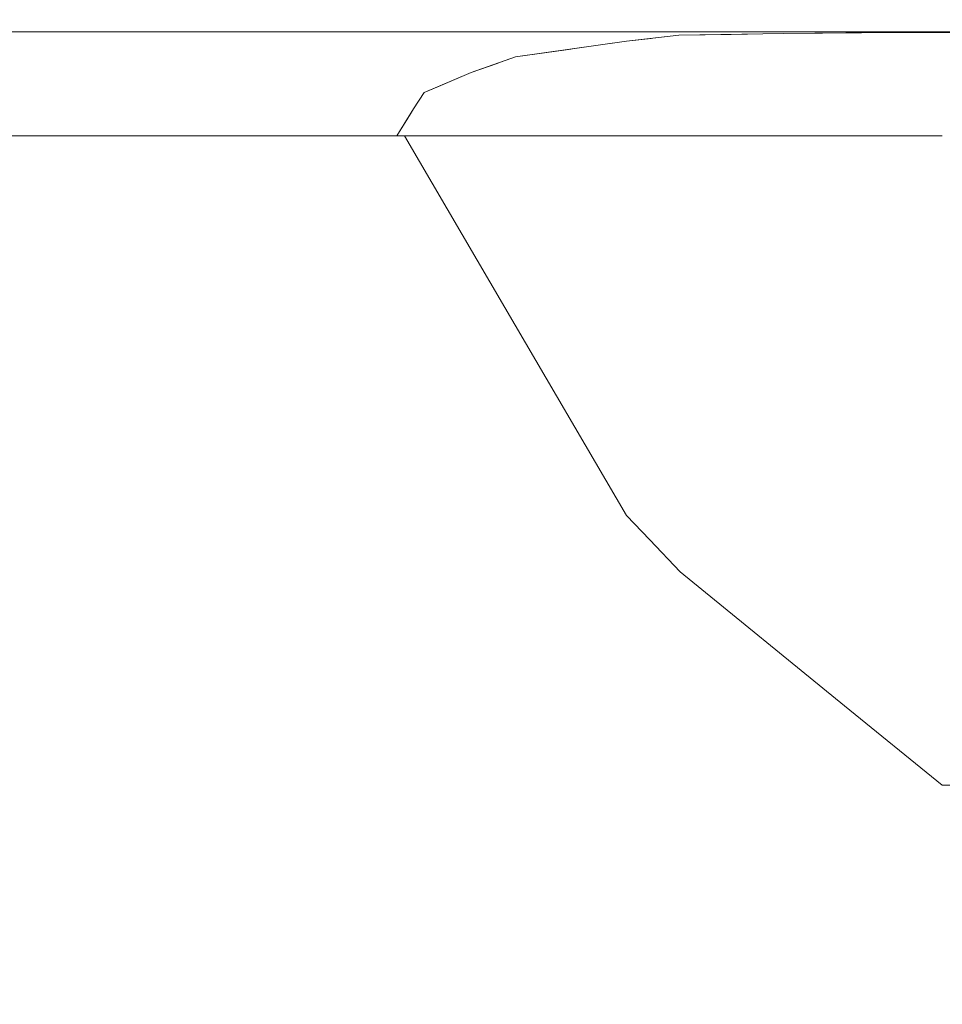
# Model space of a CAD drawing. Header units: millimetres. Extents: x 58537 to 97688, y -8921 to 14216.
# Tile 79 of 189: x 68624 to 68663, y 810 to 851. Entities that reach past the tile are written whole.
import ezdxf

# ---------------------------------------------------------------- set-up
doc = ezdxf.new("R2010")
doc.units = ezdxf.units.MM
doc.header["$MEASUREMENT"] = 0
doc.linetypes.add('Wipeout_Contour', pattern=[1000, 0, -1000])
doc.layers.add('Nowe_A-Armatura', color=7, linetype='Continuous')
doc.layers.add('Nowe_A-Wymiary-Zewnętrzne', color=7, linetype='Continuous')
doc.layers.add('Nowe_A-Armatura_Nr_pióra__1', color=7, linetype='Continuous', lineweight=13)
doc.layers.add('Nowe_A-Wymiary-Zewnętrzne_Nr_pióra__46', color=5, linetype='Continuous', lineweight=15)
doc.layers.add('Nowe_A-Wymiary-Zewnętrzne_Nr_pióra__45', color=7, linetype='Continuous', lineweight=15, true_color=0x40a5ff)
doc.layers.add('Nowe_A-Wymiary-Zewnętrzne_Nr_pióra__85', color=7, linetype='Continuous', lineweight=13, true_color=0x80c2ff)
doc.styles.add('STYL_AUTOMATYCZNY_2', font='arial.ttf')
doc.dimstyles.new('STYL_AUTOMATYCZNY__1', dxfattribs={"dimtxt": 125, "dimasz": 47.5, "dimexe": 0.18, "dimexo": 20, "dimgap": 0, "dimtad": 1, "dimdec": 1, "dimlfac": 0.1, "dimzin": 0, "dimdsep": 46, "dimtxsty": 'STYL_AUTOMATYCZNY_2', "dimblk": 'ARROWHEAD_11', "dimblk1": 'ARROWHEAD_11', "dimblk2": 'ARROWHEAD_11', "dimcen": 0.09, "dimclrd": 256, "dimclre": 256, "dimclrt": 5, "dimadec": 1, "dimazin": 0, "dimtfac": 1, "dimtdec": 4, "dimtmove": 0, "dimatfit": 3, "dimfxl": 0, "dimtolj": 1, "dimtzin": 0, "dimarcsym": 0})

# ---------------------------------------------------------------- blocks, each defined once
blk = doc.blocks.new('ElemPrzekroju_385')
at = {"color": 254, "linetype": 'Wipeout_Contour', "lineweight": 0, "ltscale": 205882.231009}
blk.add_wipeout([(68618.31, 849.85), (68624.32, 849.85), (68624.32, 850)], dxfattribs=at).dxf.layer = 'Nowe_A-Armatura'
at = {"color": 254, "linetype": 'Wipeout_Contour', "lineweight": 0, "ltscale": 343356.500531}
blk.add_wipeout([(68662.69, 849.998), (68659.922, 849.966), (68669.13, 849.96), (68673.32, 849.998), (68664.893, 849.998)], dxfattribs=at).dxf.layer = 'Nowe_A-Armatura'
at = {"color": 254, "linetype": 'Wipeout_Contour', "lineweight": 0, "ltscale": 205882.096466}
blk.add_wipeout([(68618.31, 845.67), (68624.32, 845.67), (68624.32, 847.47)], dxfattribs=at).dxf.layer = 'Nowe_A-Armatura'
at = {"color": 254, "linetype": 'Wipeout_Contour', "lineweight": 0, "ltscale": 274654.936642}
blk.add_wipeout([(68662.69, 827.54), (68651.782, 827.54), (68658.624, 821.973), (68662.69, 818.665)], dxfattribs=at).dxf.layer = 'Nowe_A-Armatura'
at = {"color": 254, "linetype": 'Wipeout_Contour', "lineweight": 0, "ltscale": 205877.235636}
blk.add_wipeout([(68624.32, 850), (68618.31, 850), (68618.31, 849.85)], dxfattribs=at).dxf.layer = 'Nowe_A-Armatura'
at = {"color": 254, "linetype": 'Wipeout_Contour', "lineweight": 0, "ltscale": 274654.973338}
blk.add_wipeout([(68656.1, 849.85), (68662.69, 849.85), (68658.397, 849.948), (68656.1, 849.921)], dxfattribs=at).dxf.layer = 'Nowe_A-Armatura'
at = {"color": 254, "linetype": 'Wipeout_Contour', "lineweight": 0, "ltscale": 205877.121388}
blk.add_wipeout([(68624.32, 847.47), (68618.31, 847.47), (68618.31, 845.67)], dxfattribs=at).dxf.layer = 'Nowe_A-Armatura'
at = {"color": 254, "linetype": 'Wipeout_Contour', "lineweight": 0, "ltscale": 274687.294744}
blk.add_wipeout([(68670.565, 826.868), (68662.69, 827.54), (68662.69, 818.665), (68671.519, 818.665)], dxfattribs=at).dxf.layer = 'Nowe_A-Armatura'
at = {"color": 254, "linetype": 'Wipeout_Contour', "lineweight": 0, "ltscale": 274664.394462}
blk.add_wipeout([(68658.397, 849.948), (68662.69, 849.85), (68662.69, 849.964), (68659.922, 849.966)], dxfattribs=at).dxf.layer = 'Nowe_A-Armatura'
at = {"color": 254, "linetype": 'Wipeout_Contour', "lineweight": 0, "ltscale": 205882.159156}
blk.add_wipeout([(68618.31, 847.47), (68624.32, 847.47), (68624.32, 848.95)], dxfattribs=at).dxf.layer = 'Nowe_A-Armatura'
at = {"color": 254, "linetype": 'Wipeout_Contour', "lineweight": 0, "ltscale": 206018.208267}
blk.add_wipeout([(68662.69, 827.54), (68670.565, 826.868), (68670.487, 827.54)], dxfattribs=at).dxf.layer = 'Nowe_A-Armatura'
at = {"color": 254, "linetype": 'Wipeout_Contour', "lineweight": 0, "ltscale": 274674.583165}
blk.add_wipeout([(68662.978, 849.964), (68662.69, 849.964), (68662.69, 849.85), (68664.36, 849.85)], dxfattribs=at).dxf.layer = 'Nowe_A-Armatura'
at = {"color": 254, "linetype": 'Wipeout_Contour', "lineweight": 0, "ltscale": 205877.180191}
blk.add_wipeout([(68624.32, 848.95), (68618.31, 848.95), (68618.31, 847.47)], dxfattribs=at).dxf.layer = 'Nowe_A-Armatura'
at = {"color": 254, "linetype": 'Wipeout_Contour', "lineweight": 0, "ltscale": 343290.55463}
blk.add_wipeout([(68649.56, 845.67), (68649.56, 829.878), (68650.52, 828.867), (68651.782, 827.54), (68662.69, 827.54)], dxfattribs=at).dxf.layer = 'Nowe_A-Armatura'
at = {"color": 254, "linetype": 'Wipeout_Contour', "lineweight": 0, "ltscale": 206217.404763}
blk.add_wipeout([(68873.559, 850), (68662.69, 850), (68664.893, 849.998)], dxfattribs=at).dxf.layer = 'Nowe_A-Armatura'
at = {"color": 254, "linetype": 'Wipeout_Contour', "lineweight": 0, "ltscale": 205882.206874}
blk.add_wipeout([(68618.31, 848.95), (68624.32, 848.95), (68624.32, 849.85)], dxfattribs=at).dxf.layer = 'Nowe_A-Armatura'
at = {"color": 254, "linetype": 'Wipeout_Contour', "lineweight": 0, "ltscale": 205900.385076}
blk.add_wipeout([(68624.32, 845.67), (68630.46, 845.67), (68630.46, 847.47)], dxfattribs=at).dxf.layer = 'Nowe_A-Armatura'
at = {"color": 254, "linetype": 'Wipeout_Contour', "lineweight": 0, "ltscale": 205989.847381}
blk.add_wipeout([(68662.69, 827.54), (68662.69, 845.67), (68649.56, 845.67)], dxfattribs=at).dxf.layer = 'Nowe_A-Armatura'
at = {"color": 254, "linetype": 'Wipeout_Contour', "lineweight": 0, "ltscale": 274658.512502}
blk.add_wipeout([(68662.69, 850), (68656.1, 850), (68656.1, 849.921), (68662.546, 849.997)], dxfattribs=at).dxf.layer = 'Nowe_A-Armatura'
at = {"color": 254, "linetype": 'Wipeout_Contour', "lineweight": 0, "ltscale": 205877.220774}
blk.add_wipeout([(68624.32, 849.85), (68618.31, 849.85), (68618.31, 848.95)], dxfattribs=at).dxf.layer = 'Nowe_A-Armatura'
at = {"color": 254, "linetype": 'Wipeout_Contour', "lineweight": 0, "ltscale": 205895.280005}
blk.add_wipeout([(68630.46, 847.47), (68624.32, 847.47), (68624.32, 845.67)], dxfattribs=at).dxf.layer = 'Nowe_A-Armatura'
at = {"color": 254, "linetype": 'Wipeout_Contour', "lineweight": 0, "ltscale": 274604.052301}
blk.add_wipeout([(68640.323, 845.67), (68644.501, 838.527), (68649.56, 829.878), (68649.56, 845.67)], dxfattribs=at).dxf.layer = 'Nowe_A-Armatura'
at = {"color": 254, "linetype": 'Wipeout_Contour', "lineweight": 0, "ltscale": 343358.977775}
blk.add_wipeout([(68667.421, 845.263), (68662.69, 845.67), (68662.69, 827.54), (68670.487, 827.54), (68670.42, 828.12)], dxfattribs=at).dxf.layer = 'Nowe_A-Armatura'
at = {"color": 254, "linetype": 'Wipeout_Contour', "lineweight": 0, "ltscale": 205900.447761}
blk.add_wipeout([(68624.32, 847.47), (68630.46, 847.47), (68630.46, 848.95)], dxfattribs=at).dxf.layer = 'Nowe_A-Armatura'
at = {"color": 254, "linetype": 'Wipeout_Contour', "lineweight": 0, "ltscale": 205912.439958}
blk.add_wipeout([(68624.32, 827.54), (68636.72, 827.54), (68636.72, 845.67)], dxfattribs=at).dxf.layer = 'Nowe_A-Armatura'
at = {"color": 254, "linetype": 'Wipeout_Contour', "lineweight": 0, "ltscale": 206012.597876}
blk.add_wipeout([(68667.35, 845.67), (68662.69, 845.67), (68667.421, 845.263)], dxfattribs=at).dxf.layer = 'Nowe_A-Armatura'
at = {"color": 254, "linetype": 'Wipeout_Contour', "lineweight": 0, "ltscale": 205895.338803}
blk.add_wipeout([(68630.46, 848.95), (68624.32, 848.95), (68624.32, 847.47)], dxfattribs=at).dxf.layer = 'Nowe_A-Armatura'
at = {"color": 254, "linetype": 'Wipeout_Contour', "lineweight": 0, "ltscale": 205991.028191}
blk.add_wipeout([(68662.69, 845.67), (68656.1, 847.47), (68656.1, 845.67)], dxfattribs=at).dxf.layer = 'Nowe_A-Armatura'
at = {"color": 254, "linetype": 'Wipeout_Contour', "lineweight": 0, "ltscale": 205901.273982}
blk.add_wipeout([(68636.72, 845.67), (68624.32, 845.67), (68624.32, 827.54)], dxfattribs=at).dxf.layer = 'Nowe_A-Armatura'
at = {"layer": 'Nowe_A-Armatura_Nr_pióra__1', "color": 7, "linetype": 'Continuous', "lineweight": 13}
blk.add_line((68624.32, 845.67), (68618.31, 845.67), dxfattribs=at)
at = {"color": 254, "linetype": 'Wipeout_Contour', "lineweight": 0, "ltscale": 205900.495474}
blk.add_wipeout([(68624.32, 848.95), (68630.46, 848.95), (68630.46, 849.85)], dxfattribs=at).dxf.layer = 'Nowe_A-Armatura'
at = {"color": 254, "linetype": 'Wipeout_Contour', "lineweight": 0, "ltscale": 205919.043658}
blk.add_wipeout([(68630.46, 845.67), (68636.72, 845.67), (68636.72, 847.47)], dxfattribs=at).dxf.layer = 'Nowe_A-Armatura'
at = {"color": 254, "linetype": 'Wipeout_Contour', "lineweight": 0, "ltscale": 205996.652288}
blk.add_wipeout([(68662.69, 845.67), (68662.69, 847.47), (68656.1, 847.47)], dxfattribs=at).dxf.layer = 'Nowe_A-Armatura'
at = {"color": 254, "linetype": 'Wipeout_Contour', "lineweight": 0, "ltscale": 274599.837157}
blk.add_wipeout([(68636.72, 827.54), (68649.56, 827.54), (68649.56, 829.878), (68644.501, 838.527)], dxfattribs=at).dxf.layer = 'Nowe_A-Armatura'
at = {"color": 254, "linetype": 'Wipeout_Contour', "lineweight": 0, "ltscale": 205895.379382}
blk.add_wipeout([(68630.46, 849.85), (68624.32, 849.85), (68624.32, 848.95)], dxfattribs=at).dxf.layer = 'Nowe_A-Armatura'
at = {"color": 254, "linetype": 'Wipeout_Contour', "lineweight": 0, "ltscale": 205913.818593}
blk.add_wipeout([(68636.72, 847.47), (68630.46, 847.47), (68630.46, 845.67)], dxfattribs=at).dxf.layer = 'Nowe_A-Armatura'
at = {"color": 254, "linetype": 'Wipeout_Contour', "lineweight": 0, "ltscale": 205971.359685}
blk.add_wipeout([(68656.1, 845.67), (68649.56, 847.47), (68649.56, 845.67)], dxfattribs=at).dxf.layer = 'Nowe_A-Armatura'
at = {"color": 254, "linetype": 'Wipeout_Contour', "lineweight": 0, "ltscale": 274680.689702}
blk.add_wipeout([(68667.016, 847.433), (68662.69, 847.47), (68662.69, 845.67), (68667.35, 845.67)], dxfattribs=at).dxf.layer = 'Nowe_A-Armatura'
at = {"color": 254, "linetype": 'Wipeout_Contour', "lineweight": 0, "ltscale": 205966.901989}
blk.add_wipeout([(68649.56, 827.54), (68651.782, 827.54), (68650.52, 828.867)], dxfattribs=at).dxf.layer = 'Nowe_A-Armatura'
at = {"layer": 'Nowe_A-Armatura_Nr_pióra__1', "color": 7, "linetype": 'Continuous', "lineweight": 13}
blk.add_line((68630.46, 845.67), (68624.32, 845.67), dxfattribs=at)
at = {"color": 254, "linetype": 'Wipeout_Contour', "lineweight": 0, "ltscale": 205900.519607}
blk.add_wipeout([(68624.32, 849.85), (68630.46, 849.85), (68630.46, 850)], dxfattribs=at).dxf.layer = 'Nowe_A-Armatura'
at = {"color": 254, "linetype": 'Wipeout_Contour', "lineweight": 0, "ltscale": 205919.106337}
blk.add_wipeout([(68630.46, 847.47), (68636.72, 847.47), (68636.72, 848.95)], dxfattribs=at).dxf.layer = 'Nowe_A-Armatura'
at = {"color": 254, "linetype": 'Wipeout_Contour', "lineweight": 0, "ltscale": 205976.933788}
blk.add_wipeout([(68649.56, 847.47), (68656.1, 845.67), (68656.1, 847.47)], dxfattribs=at).dxf.layer = 'Nowe_A-Armatura'
at = {"color": 254, "linetype": 'Wipeout_Contour', "lineweight": 0, "ltscale": 206011.911461}
blk.add_wipeout([(68662.69, 847.47), (68667.016, 847.433), (68667.01, 847.47)], dxfattribs=at).dxf.layer = 'Nowe_A-Armatura'
at = {"color": 254, "linetype": 'Wipeout_Contour', "lineweight": 0, "ltscale": 205965.14733}
blk.add_wipeout([(68649.56, 829.878), (68649.56, 827.54), (68650.52, 828.867)], dxfattribs=at).dxf.layer = 'Nowe_A-Armatura'
at = {"color": 254, "linetype": 'Wipeout_Contour', "lineweight": 0, "ltscale": 205895.394243}
blk.add_wipeout([(68630.46, 850), (68624.32, 850), (68624.32, 849.85)], dxfattribs=at).dxf.layer = 'Nowe_A-Armatura'
at = {"color": 254, "linetype": 'Wipeout_Contour', "lineweight": 0, "ltscale": 205913.877386}
blk.add_wipeout([(68636.72, 848.95), (68630.46, 848.95), (68630.46, 847.47)], dxfattribs=at).dxf.layer = 'Nowe_A-Armatura'
at = {"color": 254, "linetype": 'Wipeout_Contour', "lineweight": 0, "ltscale": 205991.090848}
blk.add_wipeout([(68662.69, 847.47), (68656.1, 848.95), (68656.1, 847.47)], dxfattribs=at).dxf.layer = 'Nowe_A-Armatura'
at = {"color": 254, "linetype": 'Wipeout_Contour', "lineweight": 0, "ltscale": 205951.901163}
blk.add_wipeout([(68649.56, 845.67), (68643.1, 847.47), (68643.1, 845.67)], dxfattribs=at).dxf.layer = 'Nowe_A-Armatura'
at = {"layer": 'Nowe_A-Armatura_Nr_pióra__1', "color": 7, "linetype": 'Continuous', "lineweight": 13}
blk.add_line((68618.31, 850), (68624.32, 850), dxfattribs=at)
at = {"color": 254, "linetype": 'Wipeout_Contour', "lineweight": 0, "ltscale": 205919.154046}
blk.add_wipeout([(68630.46, 848.95), (68636.72, 848.95), (68636.72, 849.85)], dxfattribs=at).dxf.layer = 'Nowe_A-Armatura'
at = {"color": 254, "linetype": 'Wipeout_Contour', "lineweight": 0, "ltscale": 205996.711057}
blk.add_wipeout([(68662.69, 847.47), (68662.69, 848.95), (68656.1, 848.95)], dxfattribs=at).dxf.layer = 'Nowe_A-Armatura'
at = {"color": 254, "linetype": 'Wipeout_Contour', "lineweight": 0, "ltscale": 205957.395276}
blk.add_wipeout([(68643.1, 847.47), (68649.56, 845.67), (68649.56, 847.47)], dxfattribs=at).dxf.layer = 'Nowe_A-Armatura'
at = {"layer": 'Nowe_A-Armatura_Nr_pióra__1', "color": 7, "linetype": 'Continuous', "lineweight": 13}
blk.add_line((68662.69, 845.67), (68649.56, 845.67), dxfattribs=at)
at = {"color": 254, "linetype": 'Wipeout_Contour', "lineweight": 0, "ltscale": 205913.917961}
blk.add_wipeout([(68636.72, 849.85), (68630.46, 849.85), (68630.46, 848.95)], dxfattribs=at).dxf.layer = 'Nowe_A-Armatura'
at = {"color": 254, "linetype": 'Wipeout_Contour', "lineweight": 0, "ltscale": 205971.422348}
blk.add_wipeout([(68656.1, 847.47), (68649.56, 848.95), (68649.56, 847.47)], dxfattribs=at).dxf.layer = 'Nowe_A-Armatura'
at = {"color": 254, "linetype": 'Wipeout_Contour', "lineweight": 0, "ltscale": 274679.550557}
blk.add_wipeout([(68665.966, 848.927), (68662.69, 848.95), (68662.69, 847.47), (68667.01, 847.47)], dxfattribs=at).dxf.layer = 'Nowe_A-Armatura'
at = {"color": 254, "linetype": 'Wipeout_Contour', "lineweight": 0, "ltscale": 205939.552926}
blk.add_wipeout([(68640.005, 845.67), (68643.1, 845.67), (68640.467, 846.413)], dxfattribs=at).dxf.layer = 'Nowe_A-Armatura'
at = {"color": 254, "linetype": 'Wipeout_Contour', "lineweight": 0, "ltscale": 205919.178177}
blk.add_wipeout([(68630.46, 849.85), (68636.72, 849.85), (68636.72, 850)], dxfattribs=at).dxf.layer = 'Nowe_A-Armatura'
at = {"color": 254, "linetype": 'Wipeout_Contour', "lineweight": 0, "ltscale": 205976.992563}
blk.add_wipeout([(68649.56, 848.95), (68656.1, 847.47), (68656.1, 848.95)], dxfattribs=at).dxf.layer = 'Nowe_A-Armatura'
at = {"color": 254, "linetype": 'Wipeout_Contour', "lineweight": 0, "ltscale": 343234.779365}
blk.add_wipeout([(68640.704, 846.794), (68640.467, 846.413), (68643.1, 845.67), (68643.1, 847.47), (68641.134, 847.47)], dxfattribs=at).dxf.layer = 'Nowe_A-Armatura'
at = {"color": 254, "linetype": 'Wipeout_Contour', "lineweight": 0, "ltscale": 205913.932821}
blk.add_wipeout([(68636.72, 850), (68630.46, 850), (68630.46, 849.85)], dxfattribs=at).dxf.layer = 'Nowe_A-Armatura'
at = {"color": 254, "linetype": 'Wipeout_Contour', "lineweight": 0, "ltscale": 205991.13854}
blk.add_wipeout([(68662.69, 848.95), (68656.1, 849.85), (68656.1, 848.95)], dxfattribs=at).dxf.layer = 'Nowe_A-Armatura'
at = {"color": 254, "linetype": 'Wipeout_Contour', "lineweight": 0, "ltscale": 274601.742861}
blk.add_wipeout([(68643.1, 847.47), (68649.56, 847.47), (68644.21, 848.696), (68643.1, 848.309)], dxfattribs=at).dxf.layer = 'Nowe_A-Armatura'
at = {"color": 254, "linetype": 'Wipeout_Contour', "lineweight": 0, "ltscale": 205932.739333}
blk.add_wipeout([(68636.72, 845.67), (68640.005, 845.67), (68640.704, 846.794)], dxfattribs=at).dxf.layer = 'Nowe_A-Armatura'
at = {"layer": 'Nowe_A-Armatura_Nr_pióra__1', "color": 7, "linetype": 'Continuous', "lineweight": 13}
blk.add_line((68624.32, 850), (68630.46, 850), dxfattribs=at)
at = {"color": 254, "linetype": 'Wipeout_Contour', "lineweight": 0, "ltscale": 205996.751616}
blk.add_wipeout([(68662.69, 848.95), (68662.69, 849.85), (68656.1, 849.85)], dxfattribs=at).dxf.layer = 'Nowe_A-Armatura'
at = {"color": 254, "linetype": 'Wipeout_Contour', "lineweight": 0, "ltscale": 205941.898255}
blk.add_wipeout([(68641.134, 847.47), (68643.1, 847.47), (68641.826, 847.765)], dxfattribs=at).dxf.layer = 'Nowe_A-Armatura'
at = {"layer": 'Nowe_A-Armatura_Nr_pióra__1', "color": 7, "linetype": 'Continuous', "lineweight": 13}
blk.add_line((68659.881, 849.965), (68659.847, 849.965), dxfattribs=at)
at = {"color": 254, "linetype": 'Wipeout_Contour', "lineweight": 0, "ltscale": 274627.617691}
blk.add_wipeout([(68649.56, 848.95), (68656.1, 848.95), (68650.537, 849.715), (68649.56, 849.606)], dxfattribs=at).dxf.layer = 'Nowe_A-Armatura'
at = {"color": 254, "linetype": 'Wipeout_Contour', "lineweight": 0, "ltscale": 274677.198345}
blk.add_wipeout([(68664.372, 849.843), (68662.69, 849.85), (68662.69, 848.95), (68665.95, 848.95)], dxfattribs=at).dxf.layer = 'Nowe_A-Armatura'
at = {"color": 254, "linetype": 'Wipeout_Contour', "lineweight": 0, "ltscale": 205943.230959}
blk.add_wipeout([(68641.826, 847.765), (68643.1, 847.47), (68643.1, 848.309)], dxfattribs=at).dxf.layer = 'Nowe_A-Armatura'
at = {"color": 254, "linetype": 'Wipeout_Contour', "lineweight": 0, "ltscale": 274576.276967}
blk.add_wipeout([(68641.134, 847.47), (68636.72, 847.47), (68636.72, 845.67), (68640.704, 846.794)], dxfattribs=at).dxf.layer = 'Nowe_A-Armatura'
at = {"layer": 'Nowe_A-Armatura_Nr_pióra__1', "color": 7, "linetype": 'Continuous', "lineweight": 13}
blk.add_line((68669.13, 849.96), (68659.881, 849.965), dxfattribs=at)
at = {"color": 254, "linetype": 'Wipeout_Contour', "lineweight": 0, "ltscale": 274635.293318}
blk.add_wipeout([(68650.537, 849.715), (68656.1, 848.95), (68656.1, 849.85), (68651.735, 849.85)], dxfattribs=at).dxf.layer = 'Nowe_A-Armatura'
at = {"color": 254, "linetype": 'Wipeout_Contour', "lineweight": 0, "ltscale": 274584.309198}
blk.add_wipeout([(68636.72, 847.47), (68641.134, 847.47), (68643.1, 848.309), (68643.1, 848.95)], dxfattribs=at).dxf.layer = 'Nowe_A-Armatura'
at = {"color": 254, "linetype": 'Wipeout_Contour', "lineweight": 0, "ltscale": 274609.120075}
blk.add_wipeout([(68644.21, 848.696), (68649.56, 847.47), (68649.56, 848.95), (68644.942, 848.95)], dxfattribs=at).dxf.layer = 'Nowe_A-Armatura'
at = {"color": 254, "linetype": 'Wipeout_Contour', "lineweight": 0, "ltscale": 274579.335814}
blk.add_wipeout([(68640.323, 845.67), (68636.72, 845.67), (68636.72, 827.54), (68644.501, 838.527)], dxfattribs=at).dxf.layer = 'Nowe_A-Armatura'
at = {"layer": 'Nowe_A-Armatura_Nr_pióra__1', "color": 7, "linetype": 'Continuous', "lineweight": 13}
for p, q in [((68636.72, 845.67), (68630.46, 845.67)), ((68640.005, 845.67), (68636.72, 845.67)), ((68640.005, 845.67), (68640.323, 845.67)), ((68649.56, 845.67), (68640.323, 845.67))]:
    blk.add_line(p, q, dxfattribs=at)
at = {"color": 254, "linetype": 'Wipeout_Contour', "lineweight": 0, "ltscale": 205977.816842}
blk.add_wipeout([(68654.295, 849.891), (68651.735, 849.85), (68656.1, 849.85)], dxfattribs=at).dxf.layer = 'Nowe_A-Armatura'
at = {"color": 254, "linetype": 'Wipeout_Contour', "lineweight": 0, "ltscale": 205957.480294}
blk.add_wipeout([(68644.942, 848.95), (68649.56, 848.95), (68647.229, 849.275)], dxfattribs=at).dxf.layer = 'Nowe_A-Armatura'
at = {"color": 254, "linetype": 'Wipeout_Contour', "lineweight": 0, "ltscale": 205932.775941}
blk.add_wipeout([(68643.1, 848.95), (68636.72, 848.95), (68636.72, 847.47)], dxfattribs=at).dxf.layer = 'Nowe_A-Armatura'
at = {"color": 254, "linetype": 'Wipeout_Contour', "lineweight": 0, "ltscale": 205911.790259}
blk.add_wipeout([(68624.32, 809.56), (68636.72, 809.56), (68636.72, 827.54)], dxfattribs=at).dxf.layer = 'Nowe_A-Armatura'
at = {"layer": 'Nowe_A-Armatura_Nr_pióra__1', "color": 7, "linetype": 'Continuous', "lineweight": 13, "flags": 128}
blk.add_lwpolyline([(68641.134, 847.47), (68640.704, 846.794), (68640.005, 845.67)], dxfattribs=at)
at = {"color": 254, "linetype": 'Wipeout_Contour', "lineweight": 0, "ltscale": 205981.775646}
blk.add_wipeout([(68654.295, 849.891), (68656.1, 849.85), (68656.1, 849.921)], dxfattribs=at).dxf.layer = 'Nowe_A-Armatura'
at = {"color": 254, "linetype": 'Wipeout_Contour', "lineweight": 0, "ltscale": 205938.172591}
blk.add_wipeout([(68636.72, 848.95), (68643.1, 848.95), (68643.1, 849.85)], dxfattribs=at).dxf.layer = 'Nowe_A-Armatura'
at = {"color": 254, "linetype": 'Wipeout_Contour', "lineweight": 0, "ltscale": 205961.607305}
blk.add_wipeout([(68649.56, 849.606), (68647.229, 849.275), (68649.56, 848.95)], dxfattribs=at).dxf.layer = 'Nowe_A-Armatura'
at = {"color": 254, "linetype": 'Wipeout_Contour', "lineweight": 0, "ltscale": 205900.617427}
blk.add_wipeout([(68636.72, 827.54), (68624.32, 827.54), (68624.32, 809.56)], dxfattribs=at).dxf.layer = 'Nowe_A-Armatura'
at = {"color": 254, "linetype": 'Wipeout_Contour', "lineweight": 0, "ltscale": 205932.816513}
blk.add_wipeout([(68643.1, 849.85), (68636.72, 849.85), (68636.72, 848.95)], dxfattribs=at).dxf.layer = 'Nowe_A-Armatura'
at = {"color": 254, "linetype": 'Wipeout_Contour', "lineweight": 0, "ltscale": 205949.867572}
blk.add_wipeout([(68636.72, 809.56), (68649.56, 809.56), (68649.56, 827.54)], dxfattribs=at).dxf.layer = 'Nowe_A-Armatura'
at = {"color": 254, "linetype": 'Wipeout_Contour', "lineweight": 0, "ltscale": 205938.19672}
blk.add_wipeout([(68636.72, 849.85), (68643.1, 849.85), (68643.1, 850)], dxfattribs=at).dxf.layer = 'Nowe_A-Armatura'
at = {"color": 254, "linetype": 'Wipeout_Contour', "lineweight": 0, "ltscale": 205947.387399}
blk.add_wipeout([(68644.942, 848.95), (68643.1, 848.95), (68643.1, 848.309)], dxfattribs=at).dxf.layer = 'Nowe_A-Armatura'
at = {"color": 254, "linetype": 'Wipeout_Contour', "lineweight": 0, "ltscale": 205938.254729}
blk.add_wipeout([(68649.56, 827.54), (68636.72, 827.54), (68636.72, 809.56)], dxfattribs=at).dxf.layer = 'Nowe_A-Armatura'
at = {"color": 254, "linetype": 'Wipeout_Contour', "lineweight": 0, "ltscale": 205932.831371}
blk.add_wipeout([(68643.1, 850), (68636.72, 850), (68636.72, 849.85)], dxfattribs=at).dxf.layer = 'Nowe_A-Armatura'
at = {"color": 254, "linetype": 'Wipeout_Contour', "lineweight": 0, "ltscale": 274652.215106}
blk.add_wipeout([(68649.56, 809.56), (68662.69, 809.56), (68662.69, 818.665), (68658.624, 821.973)], dxfattribs=at).dxf.layer = 'Nowe_A-Armatura'
at = {"layer": 'Nowe_A-Armatura_Nr_pióra__1', "color": 7, "linetype": 'Continuous', "lineweight": 13}
blk.add_line((68630.46, 850), (68636.72, 850), dxfattribs=at)
at = {"color": 254, "linetype": 'Wipeout_Contour', "lineweight": 0, "ltscale": 274607.887968}
blk.add_wipeout([(68643.1, 848.95), (68644.942, 848.95), (68649.56, 849.606), (68649.56, 849.85)], dxfattribs=at).dxf.layer = 'Nowe_A-Armatura'
at = {"color": 254, "linetype": 'Wipeout_Contour', "lineweight": 0, "ltscale": 274629.956349}
blk.add_wipeout([(68651.782, 827.54), (68649.56, 827.54), (68649.56, 809.56), (68658.624, 821.973)], dxfattribs=at).dxf.layer = 'Nowe_A-Armatura'
at = {"color": 254, "linetype": 'Wipeout_Contour', "lineweight": 0, "ltscale": 275198.044215}
blk.add_wipeout([(68769.474, 818.665), (68662.69, 809.56), (68873.559, 809.56), (68873.559, 818.665)], dxfattribs=at).dxf.layer = 'Nowe_A-Armatura'
at = {"color": 254, "linetype": 'Wipeout_Contour', "lineweight": 0, "ltscale": 205952.035041}
blk.add_wipeout([(68649.56, 849.85), (68643.1, 849.85), (68643.1, 848.95)], dxfattribs=at).dxf.layer = 'Nowe_A-Armatura'
at = {"color": 254, "linetype": 'Wipeout_Contour', "lineweight": 0, "ltscale": 206109.884158}
blk.add_wipeout([(68662.69, 809.56), (68769.474, 818.665), (68662.69, 818.665)], dxfattribs=at).dxf.layer = 'Nowe_A-Armatura'
at = {"layer": 'Nowe_A-Armatura_Nr_pióra__1', "color": 7, "linetype": 'Continuous', "lineweight": 13, "flags": 128}
for points in [[(68640.323, 845.67), (68644.501, 838.527), (68649.56, 829.878), (68650.52, 828.867), (68651.782, 827.54), (68658.624, 821.973), (68662.69, 818.665)], [(68662.69, 818.665), (68769.474, 818.665), (68873.559, 818.665), (68881.945, 819.175), (68889.062, 819.763), (68903.831, 827.54), (68904.808, 828.218), (68918.145, 845.67)]]:
    blk.add_lwpolyline(points, dxfattribs=at)
at = {"color": 254, "linetype": 'Wipeout_Contour', "lineweight": 0, "ltscale": 205957.495241}
blk.add_wipeout([(68643.1, 849.85), (68649.56, 849.85), (68649.56, 850)], dxfattribs=at).dxf.layer = 'Nowe_A-Armatura'
at = {"color": 254, "linetype": 'Wipeout_Contour', "lineweight": 0, "ltscale": 205952.049897}
blk.add_wipeout([(68649.56, 850), (68643.1, 850), (68643.1, 849.85)], dxfattribs=at).dxf.layer = 'Nowe_A-Armatura'
at = {"layer": 'Nowe_A-Armatura_Nr_pióra__1', "color": 7, "linetype": 'Continuous', "lineweight": 13}
blk.add_line((68636.72, 850), (68643.1, 850), dxfattribs=at)
at = {"color": 254, "linetype": 'Wipeout_Contour', "lineweight": 0, "ltscale": 205967.137564}
blk.add_wipeout([(68651.735, 849.85), (68649.56, 849.85), (68649.56, 849.606)], dxfattribs=at).dxf.layer = 'Nowe_A-Armatura'
at = {"color": 254, "linetype": 'Wipeout_Contour', "lineweight": 0, "ltscale": 274634.196662}
blk.add_wipeout([(68649.56, 849.85), (68651.735, 849.85), (68656.1, 849.921), (68656.1, 850)], dxfattribs=at).dxf.layer = 'Nowe_A-Armatura'
at = {"color": 254, "linetype": 'Wipeout_Contour', "lineweight": 0, "ltscale": 205971.508405}
blk.add_wipeout([(68656.1, 850), (68649.56, 850), (68649.56, 849.85)], dxfattribs=at).dxf.layer = 'Nowe_A-Armatura'
at = {"layer": 'Nowe_A-Armatura_Nr_pióra__1', "color": 7, "linetype": 'Continuous', "lineweight": 13}
for p, q in [((68643.1, 850), (68649.56, 850)), ((68649.56, 850), (68656.1, 850)), ((68656.1, 850), (68662.546, 850))]:
    blk.add_line(p, q, dxfattribs=at)
at = {"layer": 'Nowe_A-Armatura_Nr_pióra__1', "color": 7, "linetype": 'Continuous', "lineweight": 13, "flags": 128}
blk.add_lwpolyline([(68916.544, 847.47), (68913.869, 848.287), (68911.696, 848.95), (68909.664, 849.203), (68905.29, 849.748), (68904.451, 849.802), (68903.715, 849.85), (68896.533, 849.917), (68889.47, 849.983), (68887.822, 849.984), (68873.559, 849.998), (68664.893, 849.998), (68662.69, 849.998), (68662.546, 849.997), (68656.1, 849.921), (68651.735, 849.85), (68649.56, 849.606), (68644.942, 848.95), (68643.1, 848.309), (68641.134, 847.47)], dxfattribs=at)
blk = doc.blocks.new('*D1013')
at = {"layer": 'Nowe_A-Wymiary-Zewnętrzne_Nr_pióra__45', "linetype": 'Continuous', "lineweight": 15, "true_color": 0x40a5ff}
for points in [[(93173.538, 2200), (93174.489, 2195.216), (93177.199, 2191.161), (93181.254, 2188.452), (93186.038, 2187.5), (93190.822, 2188.452), (93194.877, 2191.161), (93197.586, 2195.216), (93198.538, 2200), (93197.586, 2204.784), (93194.877, 2208.839), (93190.822, 2211.548), (93186.038, 2212.5), (93181.254, 2211.548), (93177.199, 2208.839), (93174.489, 2204.784)], [(93173.538, 0), (93174.489, -4.784), (93177.199, -8.839), (93181.254, -11.548), (93186.038, -12.5), (93190.822, -11.548), (93194.877, -8.839), (93197.586, -4.784), (93198.538, 0), (93197.586, 4.784), (93194.877, 8.839), (93190.822, 11.548), (93186.038, 12.5), (93181.254, 11.548), (93177.199, 8.839), (93174.489, 4.784)]]:
    blk.add_hatch(color=161, dxfattribs=at).paths.add_polyline_path(points)
at = {"layer": 'Nowe_A-Wymiary-Zewnętrzne_Nr_pióra__45', "color": 161, "linetype": 'Continuous', "lineweight": 15, "true_color": 0x40a5ff}
for centre in [(93186.038, 2200), (93186.038, 0)]:
    blk.add_circle(centre, 12.5, dxfattribs=at)
at = {"layer": 'Nowe_A-Wymiary-Zewnętrzne_Nr_pióra__85', "color": 151, "linetype": 'Continuous', "lineweight": 13, "true_color": 0x80c2ff}
for p, q in [((93173.538, 2200), (93139.163, 2200)), ((93232.913, 2200), (93198.538, 2200)), ((93186.038, 12.5), (93186.038, 2187.5)), ((93173.538, 0), (93139.163, 0)), ((93232.913, 0), (93198.538, 0))]:
    blk.add_line(p, q, dxfattribs=at)
at = {"layer": 'Nowe_A-Wymiary-Zewnętrzne_Nr_pióra__46', "color": 5, "lineweight": 15, "char_height": 125, "attachment_point": 7, "rotation": 90, "style": 'STYL_AUTOMATYCZNY_2'}
for s, insert in [('\\A1;{\\pql;\\fArial|b0|i0|c238|p0;\\W1.000000;220,0}', (93161.038, 1052.33)), ('\\A1;{\\pql;\\fArial|b0|i0|c238|p0;\\W1.000000;14,0}', (93161.038, 12.5))]:
    blk.add_mtext(s, dxfattribs=dict(at, insert=insert))
blk = doc.blocks.new('ARROWHEAD_11')
at = {"color": 0, "linetype": 'Continuous', "lineweight": 0}
blk.add_line((0, 0), (-1, 0), dxfattribs=at)
at = {"color": 0, "linetype": 'Continuous', "lineweight": 0, "const_width": 0.25, "flags": 128}
blk.add_lwpolyline([(-0.125, 0, 1), (0.125, 0, 1)], format="xyb", close=True, dxfattribs=at)
blk = doc.blocks.new('*D1027')
at = {"layer": 'Nowe_A-Wymiary-Zewnętrzne_Nr_pióra__45', "linetype": 'Continuous', "lineweight": 15, "true_color": 0x40a5ff}
for points in [[(93506.731, 12845.374), (93507.682, 12840.591), (93510.392, 12836.535), (93514.447, 12833.826), (93519.231, 12832.874), (93524.014, 12833.826), (93528.07, 12836.535), (93530.779, 12840.591), (93531.731, 12845.374), (93530.779, 12850.158), (93528.07, 12854.213), (93524.014, 12856.923), (93519.231, 12857.874), (93514.447, 12856.923), (93510.392, 12854.213), (93507.682, 12850.158)], [(93506.731, -450), (93507.682, -454.784), (93510.392, -458.839), (93514.447, -461.548), (93519.231, -462.5), (93524.014, -461.548), (93528.07, -458.839), (93530.779, -454.784), (93531.731, -450), (93530.779, -445.216), (93528.07, -441.161), (93524.014, -438.452), (93519.231, -437.5), (93514.447, -438.452), (93510.392, -441.161), (93507.682, -445.216)]]:
    blk.add_hatch(color=161, dxfattribs=at).paths.add_polyline_path(points)
at = {"layer": 'Nowe_A-Wymiary-Zewnętrzne_Nr_pióra__45', "color": 161, "linetype": 'Continuous', "lineweight": 15, "true_color": 0x40a5ff}
for centre in [(93519.231, 12845.374), (93519.231, -450)]:
    blk.add_circle(centre, 12.5, dxfattribs=at)
at = {"layer": 'Nowe_A-Wymiary-Zewnętrzne_Nr_pióra__85', "color": 151, "linetype": 'Continuous', "lineweight": 13, "true_color": 0x80c2ff}
for p, q in [((93519.231, 12857.874), (93519.231, 12870.374)), ((93506.731, 12845.374), (93472.356, 12845.374)), ((93566.106, 12845.374), (93531.731, 12845.374)), ((93519.231, -437.5), (93519.231, 12832.874)), ((93506.731, -450), (93472.356, -450)), ((93566.106, -450), (93531.731, -450)), ((93519.231, -475), (93519.231, -462.5))]:
    blk.add_line(p, q, dxfattribs=at)
at = {"layer": 'Nowe_A-Wymiary-Zewnętrzne_Nr_pióra__46', "color": 5, "lineweight": 15, "insert": (93494.231, 5911.708), "char_height": 125, "attachment_point": 7, "rotation": 90, "style": 'STYL_AUTOMATYCZNY_2'}
blk.add_mtext('\\A1;{\\pql;\\fArial|b0|i0|c238|p0;\\W1.000000;1\xa0329,5}', dxfattribs=at)
blk = doc.blocks.new('*D1032')
at = {"layer": 'Nowe_A-Wymiary-Zewnętrzne_Nr_pióra__45', "linetype": 'Continuous', "lineweight": 15, "true_color": 0x40a5ff}
for points in [[(90228.509, 2200), (90229.46, 2195.216), (90232.17, 2191.161), (90236.225, 2188.452), (90241.009, 2187.5), (90245.792, 2188.452), (90249.848, 2191.161), (90252.557, 2195.216), (90253.509, 2200), (90252.557, 2204.784), (90249.848, 2208.839), (90245.792, 2211.548), (90241.009, 2212.5), (90236.225, 2211.548), (90232.17, 2208.839), (90229.46, 2204.784)], [(90228.509, 0), (90229.46, -4.784), (90232.17, -8.839), (90236.225, -11.548), (90241.009, -12.5), (90245.792, -11.548), (90249.848, -8.839), (90252.557, -4.784), (90253.509, 0), (90252.557, 4.784), (90249.848, 8.839), (90245.792, 11.548), (90241.009, 12.5), (90236.225, 11.548), (90232.17, 8.839), (90229.46, 4.784)]]:
    blk.add_hatch(color=161, dxfattribs=at).paths.add_polyline_path(points)
at = {"layer": 'Nowe_A-Wymiary-Zewnętrzne_Nr_pióra__45', "color": 161, "linetype": 'Continuous', "lineweight": 15, "true_color": 0x40a5ff}
for centre in [(90241.009, 2200), (90241.009, 0)]:
    blk.add_circle(centre, 12.5, dxfattribs=at)
at = {"layer": 'Nowe_A-Wymiary-Zewnętrzne_Nr_pióra__85', "color": 151, "linetype": 'Continuous', "lineweight": 13, "true_color": 0x80c2ff}
for p, q in [((90228.509, 2200), (90194.134, 2200)), ((90287.884, 2200), (90253.509, 2200)), ((90241.009, 12.5), (90241.009, 2187.5)), ((90228.509, 0), (90194.134, 0)), ((90287.884, 0), (90253.509, 0))]:
    blk.add_line(p, q, dxfattribs=at)
at = {"layer": 'Nowe_A-Wymiary-Zewnętrzne_Nr_pióra__46', "color": 5, "lineweight": 15, "char_height": 125, "attachment_point": 7, "rotation": 90, "style": 'STYL_AUTOMATYCZNY_2'}
for s, insert in [('\\A1;{\\pql;\\fArial|b0|i0|c238|p0;\\W1.000000;34,0}', (90216.009, 1853.85)), ('\\A1;{\\pql;\\fArial|b0|i0|c238|p0;\\W1.000000;220,0}', (90216.009, 718.68))]:
    blk.add_mtext(s, dxfattribs=dict(at, insert=insert))
blk = doc.blocks.new('*D1049')
at = {"layer": 'Nowe_A-Wymiary-Zewnętrzne_Nr_pióra__45', "linetype": 'Continuous', "lineweight": 15, "true_color": 0x40a5ff}
for points in [[(77300.152, 1370), (77301.104, 1365.216), (77303.813, 1361.161), (77307.869, 1358.452), (77312.652, 1357.5), (77317.436, 1358.452), (77321.491, 1361.161), (77324.201, 1365.216), (77325.152, 1370), (77324.201, 1374.784), (77321.491, 1378.839), (77317.436, 1381.548), (77312.652, 1382.5), (77307.869, 1381.548), (77303.813, 1378.839), (77301.104, 1374.784)], [(77300.152, 0), (77301.104, -4.784), (77303.813, -8.839), (77307.869, -11.548), (77312.652, -12.5), (77317.436, -11.548), (77321.491, -8.839), (77324.201, -4.784), (77325.152, 0), (77324.201, 4.784), (77321.491, 8.839), (77317.436, 11.548), (77312.652, 12.5), (77307.869, 11.548), (77303.813, 8.839), (77301.104, 4.784)]]:
    blk.add_hatch(color=161, dxfattribs=at).paths.add_polyline_path(points)
at = {"layer": 'Nowe_A-Wymiary-Zewnętrzne_Nr_pióra__45', "color": 161, "linetype": 'Continuous', "lineweight": 15, "true_color": 0x40a5ff}
for centre in [(77312.652, 1370), (77312.652, 0)]:
    blk.add_circle(centre, 12.5, dxfattribs=at)
at = {"layer": 'Nowe_A-Wymiary-Zewnętrzne_Nr_pióra__85', "color": 151, "linetype": 'Continuous', "lineweight": 13, "true_color": 0x80c2ff}
for p, q in [((77300.152, 1370), (77265.777, 1370)), ((77359.527, 1370), (77325.152, 1370)), ((77312.652, 12.5), (77312.652, 1357.5)), ((77300.152, 0), (77265.777, 0)), ((77359.527, 0), (77325.152, 0))]:
    blk.add_line(p, q, dxfattribs=at)
at = {"layer": 'Nowe_A-Wymiary-Zewnętrzne_Nr_pióra__46', "color": 5, "lineweight": 15, "char_height": 125, "attachment_point": 7, "rotation": 90, "style": 'STYL_AUTOMATYCZNY_2'}
for s, insert in [('\\A1;{\\pql;\\fArial|b0|i0|c238|p0;\\W1.000000;16,0}', (77287.652, 1023.85)), ('\\A1;{\\pql;\\fArial|b0|i0|c238|p0;\\W1.000000;137,0}', (77287.652, 303.68))]:
    blk.add_mtext(s, dxfattribs=dict(at, insert=insert))

msp = doc.modelspace()

# ---------------------------------------------------------------- block references
at = {"layer": 'Nowe_A-Armatura', "lineweight": 0}
msp.add_blockref('ElemPrzekroju_385', (0, 0), dxfattribs=at)

# ---------------------------------------------------------------- next in the draw order: dimensions: what is measured, and where the dimension line sits
at = {"layer": 'Nowe_A-Wymiary-Zewnętrzne', "color": 151, "linetype": 'Continuous', "lineweight": 13, "true_color": 0x80c2ff}
for base, p1, p2, picture, middle in [((93519.231, 12845.374), (63041.84, -450), (64717.212, 12845.374), '*D1027', (93431.731, 6192.829)), ((93186.038, 2200), (58537.267, 0), (64770.072, 2200), '*D1013', (93098.538, 1261.717)), ((90241.009, 2200), (58537.267, 0), (65240.072, 2200), '*D1032', (90153.509, 928.067)), ((77312.652, 1370), (58537.267, 0), (77870.072, 1370), '*D1049', (77225.152, 513.067))]:
    dim = msp.add_linear_dim(base=base, p1=p1, p2=p2, angle=90, dimstyle='STYL_AUTOMATYCZNY__1', dxfattribs=at)
    dim.commit()
    dim.dimension.update_dxf_attribs({"geometry": picture, "text_midpoint": middle, "dimtype": 160, "text_rotation": 90})

doc.saveas('drawing.dxf')
